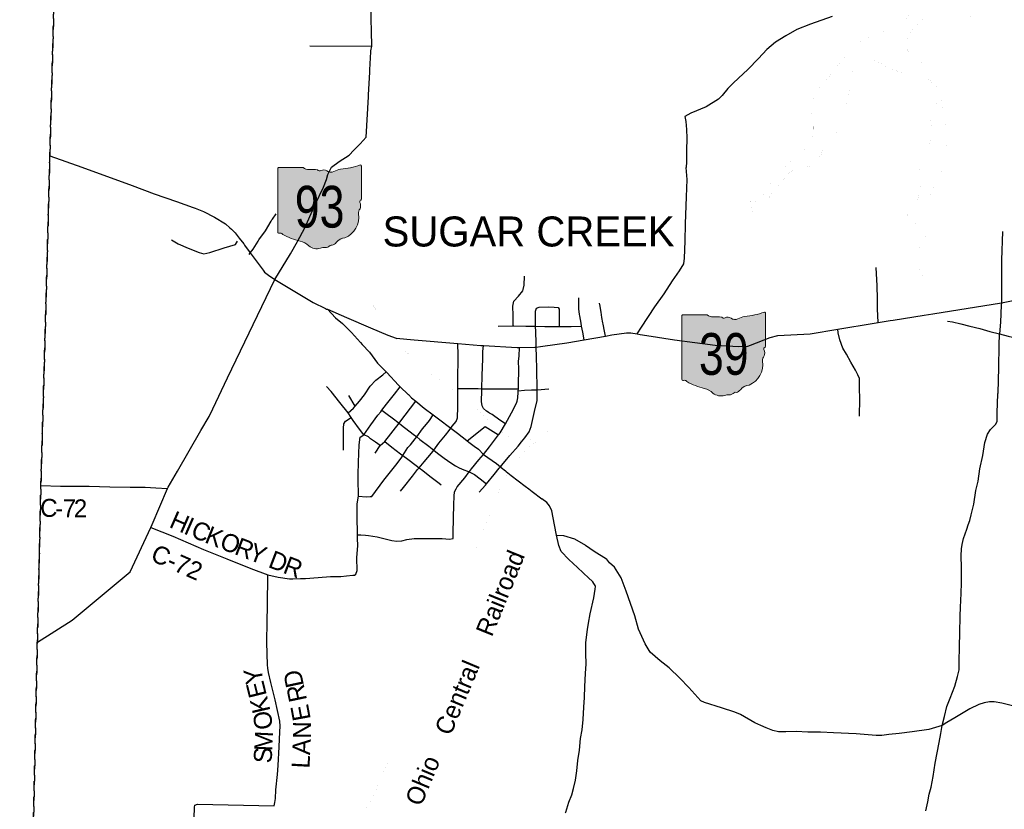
# Model space of a CAD drawing. Header units: feet. Extents: x 2045852 to 2423567, y 671180 to 1091522.
# Tile 42 of 101: x 2199653 to 2216065, y 906919 to 920086. Entities that reach past the tile are written whole.
import ezdxf
from ezdxf.enums import TextEntityAlignment as Align

# ---------------------------------------------------------------- set-up
doc = ezdxf.new("R2010")
doc.units = ezdxf.units.FT
doc.header["$MEASUREMENT"] = 0
for name, pattern in [('OhDOT_USTN3', [0.22, 0.165, -0.055]), ('rr2', [0]), ('stream', [1.4, 0.7, -0.1, 0.1, -0.1, 0.1, -0.1, 0.1, -0.1])]:
    doc.linetypes.add(name, pattern=pattern)
for name, color, linetype in [('GM_X_Adjacent_County', 7, 'OhDOT_USTN3'), ('GM_X_City_Street', 7, 'Continuous'), ('GM_X_Corporation_Text', 7, 'Continuous'), ('GM_X_County', 7, 'OhDOT_USTN3'), ('GM_X_County_Road', 3, 'Continuous'), ('GM_X_County_Road_Text', 3, 'Continuous'), ('GM_X_Major_River', 5, 'stream'), ('GM_X_Rail_Line', 7, 'rr2'), ('GM_X_Rail_Line_Text', 7, 'Continuous'), ('GM_X_State_Location', 7, 'Continuous'), ('GM_X_State_Route', 1, 'Continuous'), ('GM_X_State_Shield', 7, 'Continuous')]:
    doc.layers.add(name, color=color, linetype=linetype)
doc.styles.add('Style-font30', font='font30.shx')

# ---------------------------------------------------------------- blocks, each defined once
blk = doc.blocks.new('M1-H5_2')
at = {"layer": 'GM_X_State_Shield', "linetype": 'Continuous', "lineweight": 13}
h = blk.add_hatch(color=7, dxfattribs=at)
edge = h.paths.add_edge_path()
edge.add_line((712, 90), (712, 642))
edge.add_line((712, 642), (711, 643))
edge.add_arc((696, 645), 15.5, 351.8621, 457.738)
edge.add_line((694, 660), (694, 660))
edge.add_arc((216, 2057), 1476, 275.8445, 288.9065, ccw=False)
edge.add_line((366, 588), (366, 588))
edge.add_arc((404, 294), 297, 97.3462, 120.7689)
edge.add_line((252, 549), (252, 549))
edge.add_arc((205, 651), 113, 233.8562, 294.8282, ccw=False)
edge.add_line((138, 560), (138, 560))
edge.add_arc((84, 484), 93.8, 54.4667, 119.1411)
edge.add_arc((17, 606), 45.1, 219.7921, 297.1024, ccw=False)
edge.add_arc((-110, 23), 562, 80.4867, 94.9883)
edge.add_line((-159, 583), (-159, 583))
edge.add_arc((-162, 739), 156, 231.6195, 271.1119, ccw=False)
edge.add_line((-259, 616), (-259, 616))
edge.add_line((-259, 616), (-667, 616))
edge.add_line((-667, 616), (-667, 616))
edge.add_arc((-665, 600), 16.1, 98.1301, 188.1301)
edge.add_line((-681, 598), (-681, 598))
edge.add_line((-681, 598), (-681, -459))
edge.add_line((-681, -459), (-681, -459))
edge.add_arc((-665, -461), 16.3, 171.9584, 258.3066)
edge.add_line((-668, -477), (-668, -477))
edge.add_arc((-662, -353), 124, 267.339, 280.6039)
edge.add_arc((-637, -520), 44.8, 29.7484, 93.2717, ccw=False)
edge.add_line((-598, -497), (-598, -497))
edge.add_arc((-71, 430), 1066, 240.4129, 257.1985)
edge.add_line((-308, -610), (-308, -610))
edge.add_arc((-389, -933), 334, 47.1842, 75.836, ccw=False)
edge.add_line((-163, -689), (-163, -689))
edge.add_arc((-28, -525), 212, 230.7004, 286.2918)
edge.add_line((31, -728), (31, -728))
edge.add_arc((94, -890), 174, 85.6951, 111.2099, ccw=False)
edge.add_line((107, -717), (107, -717))
edge.add_arc((109, -604), 113, 268.777, 315.5493)
edge.add_arc((211, -706), 31.8, 65.7517, 132.6484, ccw=False)
edge.add_arc((198, -561), 119, 282.8732, 323.2771)
edge.add_line((293, -632), (293, -632))
edge.add_arc((454, -755), 202, 94.4031, 142.5767, ccw=False)
edge.add_line((439, -554), (439, -554))
edge.add_arc((298, -212), 369, 292.3089, 368.9858)
edge.add_line((663, -154), (663, -154))
edge.add_arc((767, -142), 105, 136.8065, 186.9296, ccw=False)
edge.add_line((691, -70), (691, -70))
edge.add_arc((555, -21), 144, 340.033, 383.6496)
edge.add_arc((708, 49), 24, 107.944, 210.337, ccw=False)
edge.add_line((701, 72), (701, 72))
edge.add_arc((695, 88), 16.6, 289.6038, 367.7341)
edge.add_line((711, 90), (711, 90))
edge.add_line((711, 90), (712, 90))
at = {"layer": 'GM_X_State_Shield', "color": 7, "linetype": 'Continuous', "lineweight": 13, "flags": 128}
blk.add_lwpolyline([(712, 90), (712, 642), (711, 643, 0.497906), (694, 660), (694, 660, -0.057055), (366, 588), (366, 588, 0.102558), (252, 549), (252, 549, -0.2725), (138, 560), (138, 560, 0.289933), (38, 566, -0.350735), (-17, 577, 0.06336), (-159, 583), (-159, 583, -0.174044), (-259, 616), (-259, 616), (-667, 616), (-667, 616, 0.414214), (-681, 598), (-681, 598), (-681, -459), (-681, -459, 0.395667), (-668, -477), (-668, -477, 0.057944), (-639, -475, -0.284496), (-598, -497), (-598, -497, 0.073372), (-308, -610), (-308, -610, -0.125673), (-163, -689), (-163, -689, 0.247435), (31, -728), (31, -728, -0.111792), (107, -717), (107, -717, 0.206964), (190, -683, -0.300474), (224, -677, 0.178145), (293, -632), (293, -632, -0.213349), (439, -554), (439, -554, 0.347635), (663, -154), (663, -154, -0.222258), (691, -70), (691, -70, 0.192645), (687, 37, -0.479082), (701, 72), (701, 72, 0.354759), (711, 90), (711, 90)], format="xyb", close=True, dxfattribs=at)
at = {"layer": 'GM_X_State_Shield', "color": 7, "linetype": 'Continuous', "lineweight": 13, "style": 'Style-font30', "width": 0.8}
blk.add_attdef('M1-H5_2_14532', text='', height=696, dxfattribs=at).set_placement((17, -384), align=Align.CENTER)

msp = doc.modelspace()

# ---------------------------------------------------------------- linework, layer by layer
at = {"layer": 'GM_X_Adjacent_County', "flags": 128}
msp.add_lwpolyline([(2141290, 972067), (2141722, 972086), (2145722, 972191), (2151050, 972338), (2154379, 972429), (2154662, 972434), (2157787, 972498), (2161683, 972547), (2167077, 972563), (2169718, 972555), (2172414, 972560), (2173364, 972563), (2175875, 972588), (2177694, 972633), (2179259, 972671), (2182233, 972716), (2189238, 972772), (2193820, 972810), (2200105, 972809), (2204646, 972822), (2204662, 968294), (2204689, 960708), (2203294, 960508), (2202793, 960436), (2199385, 959902), (2199395, 958038), (2200215, 958030), (2200924, 958023), (2200883, 957242), (2200835, 955808), (2200755, 952721), (2200730, 951733), (2200683, 949897), (2200580, 945814), (2200560, 945010), (2200529, 942562), (2200493, 940261), (2200436, 937271), (2200406, 936209), (2200339, 933858), (2200543, 933850), (2200489, 931164), (2200484, 930897), (2200392, 926843), (2200338, 924556), (2200155, 917813), (2200143, 917325), (2200087, 915212), (2200006, 912318), (2199947, 909708), (2199891, 907113), (2199869, 906089), (2199836, 904425), (2199775, 901222), (2199711, 897821), (2199593, 891663), (2199586, 891258), (2199208, 891260), (2197423, 891265), (2193461, 891346), (2191120, 891411), (2190605, 891425), (2188613, 891479), (2187712, 891472), (2185669, 891509), (2184751, 891528), (2183912, 891545), (2183379, 891551), (2183278, 891547), (2183220, 891533), (2177271, 891621), (2174046, 891726), (2172764, 891773), (2171656, 891792), (2171600, 891797), (2171547, 891818), (2171488, 891826), (2171396, 891828), (2171339, 891822), (2171271, 891804), (2171037, 891804), (2170603, 891811), (2170474, 891814), (2170313, 891811), (2169107, 891848), (2169050, 891851), (2168330, 891857), (2168094, 891848), (2167853, 891857), (2167811, 891862), (2167714, 891873), (2167589, 891878), (2166949, 891886), (2166648, 891888), (2166283, 891892), (2166060, 891887), (2165990, 891878), (2162059, 891986), (2161724, 891991), (2156717, 892056), (2151827, 892125), (2148650, 892118), (2146220, 892159), (2146041, 892159), (2142471, 892167), (2141822, 892165), (2140561, 892214), (2140164, 892180), (2137188, 892236), (2137174, 892455), (2135844, 892519), (2134909, 892546), (2134097, 892564), (2133929, 892555), (2126586, 892783), (2125528, 892829), (2122115, 892936), (2120796, 892962), (2118674, 893029), (2116405, 893101), (2110811, 893303), (2110795, 893147), (2110512, 893162), (2110474, 893160), (2110384, 893155), (2107670, 893283), (2100554, 893561), (2099655, 893586), (2098686, 893625), (2095735, 893740), (2095455, 893743), (2095267, 893745), (2093268, 893808), (2092542, 893858), (2092292, 893851), (2089854, 893908), (2083702, 894131), (2083692, 893691), (2082695, 893757), (2082673, 893758), (2082580, 893764), (2082558, 893765), (2078247, 893884), (2073366, 894159), (2072903, 894150), (2071527, 894132), (2067045, 894347), (2065690, 894451), (2061668, 894542), (2060196, 894675), (2056355, 894845), (2056492, 899507), (2056501, 899793), (2056508, 900013), (2056513, 900187), (2056672, 905166), (2056822, 909880), (2056846, 910775), (2056947, 912673), (2057032, 915337), (2057099, 917440), (2057194, 920316), (2057237, 921621), (2057353, 924798), (2057388, 925732), (2057486, 928485), (2057555, 930907), (2057726, 937388), (2055097, 936994), (2052246, 936535), (2051568, 936428), (2048711, 935978), (2048556, 935944), (2046246, 935556), (2046240, 936623), (2046230, 937601), (2046190, 941524), (2046172, 943252), (2046161, 944312), (2046150, 945286), (2046150, 945342), (2046126, 947408), (2046060, 953197), (2046048, 954242), (2046012, 957167), (2045986, 960006), (2045955, 961173), (2045947, 961879), (2045929, 963577), (2045887, 967162), (2045852, 971713), (2048367, 971741), (2049264, 971751), (2053649, 971781), (2056314, 971810), (2059699, 971852), (2061567, 971891), (2064496, 971953), (2066175, 972007), (2066744, 972025), (2068961, 972095), (2071957, 972211), (2072186, 972205), (2072548, 972195), (2074867, 972135), (2076899, 972093), (2077526, 972072), (2080743, 972068), (2082040, 972070), (2083320, 972078), (2085836, 972133), (2087953, 972142), (2092530, 972203), (2095843, 972202), (2097718, 972193), (2100221, 972181), (2101119, 972173), (2101924, 972165), (2105883, 972151), (2108565, 972150), (2109260, 972143), (2113052, 972101), (2115190, 972104), (2119200, 972136), (2121896, 972057), (2122376, 972042), (2128345, 971944), (2133617, 971935), (2136227, 971953), (2136847, 971959)], close=True, dxfattribs=at)
at = {"layer": 'GM_X_City_Street', "flags": 128}
for points in [[(2204489, 919647), (2205521, 919646)], [(2209943, 914846), (2210018, 914957), (2210242, 915295), (2210396, 915512), (2210535, 915732), (2210653, 915900), (2210724, 916015), (2210735, 916110), (2210747, 916390), (2210753, 916683), (2210765, 917134), (2210777, 917423), (2210760, 917623)], [(2203865, 916759), (2203928, 916846)], [(2203630, 916395), (2203641, 916413), (2203748, 916567), (2203842, 916727), (2203864, 916758), (2203865, 916759)], [(2216033, 916556), (2216033, 916555), (2216017, 916073), (2216016, 915362), (2216014, 915326)], [(2202181, 916413), (2202293, 916346), (2202462, 916275), (2202642, 916203), (2202722, 916184), (2202820, 916201), (2203062, 916279), (2203251, 916338), (2203282, 916390)], [(2203477, 916173), (2203497, 916198), (2203545, 916260), (2203630, 916395), (2203630, 916395)], [(2208046, 915588), (2208046, 915589), (2208059, 915659), (2208069, 915810)], [(2213962, 915036), (2213951, 915264), (2213949, 915432), (2213943, 915645), (2213927, 915954)], [(2207880, 914979), (2207878, 915151), (2207872, 915308), (2207887, 915390), (2207966, 915473), (2208041, 915563), (2208046, 915588)], [(2208974, 915298), (2208972, 915371), (2208973, 915449)], [(2209328, 915310), (2209319, 915361)], [(2209345, 915210), (2209341, 915235), (2209328, 915310)], [(2216014, 915326), (2216000, 915041), (2215985, 914846)], [(2204781, 915256), (2204918, 915114), (2205032, 915020), (2205182, 914869), (2205335, 914701), (2205363, 914671), (2205363, 914671)], [(2208253, 914974), (2208252, 915107), (2208252, 915224), (2208266, 915276), (2208309, 915292), (2208464, 915297), (2208564, 915290), (2208628, 915289), (2208647, 915259), (2208644, 915133), (2208646, 915041), (2208645, 915018)], [(2208990, 915147), (2208990, 915149), (2208986, 915169), (2208975, 915263), (2208974, 915297), (2208974, 915298)], [(2209063, 914749), (2209037, 914873), (2209019, 914975), (2209010, 915027), (2208990, 915147)], [(2209378, 915010), (2209378, 915011), (2209374, 915031), (2209358, 915119), (2209345, 915209), (2209345, 915210)], [(2207631, 914978), (2207880, 914979), (2207890, 914979), (2208089, 914978), (2208253, 914974), (2208404, 914970), (2208645, 914969), (2208688, 914968), (2208847, 914969), (2209019, 914975)], [(2208645, 915018), (2208645, 914969)], [(2209418, 914811), (2209402, 914891), (2209378, 915010)], [(2215118, 915058), (2215200, 915048), (2215341, 915012), (2215491, 914976), (2215656, 914936), (2215825, 914884), (2215985, 914846)], [(2208263, 914608), (2208262, 914626), (2208259, 914700), (2208254, 914880), (2208253, 914974)], [(2213649, 913476), (2213657, 913761), (2213651, 913942), (2213649, 914100), (2213623, 914161), (2213586, 914244), (2213509, 914374), (2213434, 914511), (2213376, 914609), (2213325, 914746), (2213297, 914863), (2213289, 914928)], [(2205363, 914671), (2205484, 914539), (2205616, 914358), (2205761, 914214), (2205770, 914204)], [(2205998, 912223), (2206052, 912284), (2206202, 912473), (2206286, 912586), (2206311, 912615), (2206395, 912712), (2206515, 912856), (2206555, 912908), (2206641, 913022), (2206750, 913156), (2206811, 913237), (2206839, 913275), (2206864, 913310), (2206929, 913385), (2206950, 913445), (2206958, 913630), (2206957, 913937), (2206956, 914048), (2206962, 914493), (2206958, 914687)], [(2207355, 913902), (2207355, 913922), (2207356, 913933), (2207364, 914155), (2207371, 914432), (2207371, 914552), (2207383, 914652)], [(2207944, 913724), (2207957, 913778), (2207964, 913875), (2207964, 913897), (2207965, 913933), (2207966, 913995), (2207971, 914256), (2207965, 914390), (2207976, 914476), (2207982, 914617)], [(2208018, 913047), (2208018, 913047), (2208074, 913116), (2208147, 913213), (2208180, 913300), (2208236, 913551), (2208278, 913734), (2208277, 913915), (2208277, 913935), (2208273, 914245), (2208268, 914480), (2208263, 914608), (2208263, 914608)], [(2205127, 913528), (2205216, 913606), (2205247, 913642), (2205317, 913727), (2205398, 913829), (2205494, 913974), (2205591, 914074), (2205704, 914163), (2205761, 914214)], [(2205770, 914204), (2205771, 914203), (2205966, 913991), (2205997, 913962), (2206130, 913836), (2206131, 913835)], [(2205394, 913163), (2205393, 913163), (2205389, 913166), (2205317, 913256), (2205209, 913405), (2205179, 913451), (2205127, 913528), (2204989, 913703), (2204844, 913885), (2204766, 913970)], [(2205831, 913756), (2205899, 913844), (2205997, 913962)], [(2206131, 913835), (2206186, 913783), (2206258, 913723), (2206397, 913608), (2206546, 913495), (2206632, 913431), (2206839, 913275), (2206948, 913193), (2207105, 913069)], [(2206957, 913937), (2207121, 913935), (2207125, 913935)], [(2207125, 913935), (2207126, 913935), (2207293, 913934)], [(2207293, 913934), (2207294, 913934), (2207356, 913933), (2207405, 913933), (2207706, 913933), (2207740, 913933), (2207741, 913933)], [(2207482, 913527), (2207481, 913528), (2207433, 913559), (2207382, 913604), (2207363, 913648), (2207350, 913718), (2207355, 913901), (2207355, 913902)], [(2207741, 913933), (2207893, 913930), (2207965, 913933)], [(2207964, 913897), (2208066, 913910), (2208186, 913914), (2208270, 913915), (2208270, 913915)], [(2208270, 913915), (2208277, 913915), (2208280, 913915), (2208474, 913930)], [(2205247, 913642), (2205138, 913818)], [(2205670, 913548), (2205692, 913576), (2205767, 913672), (2205831, 913756), (2205831, 913756)], [(2205989, 913374), (2206258, 913723)], [(2207641, 913171), (2207660, 913195), (2207748, 913347), (2207852, 913528), (2207936, 913692), (2207943, 913722), (2207944, 913724)], [(2205389, 913166), (2205505, 913332), (2205625, 913490), (2205670, 913548), (2205670, 913548)], [(2205692, 913576), (2205779, 913510)], [(2205779, 913510), (2205780, 913509), (2205864, 913445), (2205976, 913357), (2206016, 913325), (2206211, 913173), (2206270, 913128), (2206322, 913088), (2206474, 912972), (2206555, 912908), (2206616, 912860), (2206727, 912775), (2206839, 912697), (2206916, 912648), (2206980, 912614), (2207057, 912581), (2207115, 912557)], [(2207748, 913347), (2207655, 913409), (2207526, 913500), (2207482, 913527)], [(2205051, 913209), (2205052, 913275), (2205056, 913345), (2205085, 913389), (2205179, 913451)], [(2205579, 912858), (2205662, 912983), (2205740, 913051), (2205976, 913357), (2205989, 913374)], [(2206165, 912999), (2206166, 912999), (2206246, 913095), (2206270, 913128), (2206368, 913261), (2206431, 913341), (2206431, 913341)], [(2206431, 913341), (2206482, 913405), (2206546, 913495)], [(2205051, 912908), (2205049, 913086), (2205051, 913208), (2205051, 913209)], [(2207111, 913064), (2207414, 913301)], [(2207414, 913301), (2207635, 913163)], [(2205301, 912681), (2205302, 912710), (2205314, 912997), (2205328, 913124), (2205389, 913166)], [(2205662, 912983), (2205581, 913040), (2205500, 913097), (2205465, 913128), (2205394, 913163)], [(2205740, 913051), (2205857, 912960), (2206002, 912849), (2206025, 912831)], [(2207105, 913069), (2207106, 913068), (2207111, 913064), (2207142, 913039), (2207229, 912976)], [(2207382, 912838), (2207483, 912964), (2207635, 913163), (2207641, 913170), (2207641, 913171)], [(2207646, 912607), (2207666, 912632), (2207689, 912660), (2207825, 912818), (2207959, 912974), (2208018, 913047)], [(2205945, 912685), (2206025, 912792), (2206042, 912818), (2206125, 912951), (2206165, 912999)], [(2207229, 912976), (2207231, 912975), (2207298, 912927), (2207382, 912838)], [(2205296, 912526), (2205301, 912680), (2205301, 912681)], [(2205492, 912136), (2205493, 912136), (2205523, 912137), (2205724, 912409), (2205903, 912630), (2205944, 912684), (2205945, 912685)], [(2206025, 912831), (2206027, 912830), (2206042, 912818), (2206120, 912757), (2206262, 912653), (2206311, 912615), (2206312, 912614), (2206313, 912613)], [(2207152, 912554), (2207152, 912554), (2207184, 912597), (2207307, 912749), (2207382, 912838)], [(2207382, 912838), (2207599, 912687), (2207666, 912632), (2207671, 912628)], [(2205283, 911495), (2205278, 911811), (2205277, 912011), (2205300, 912138), (2205293, 912432), (2205296, 912525), (2205296, 912526)], [(2206313, 912613), (2206371, 912568), (2206491, 912473), (2206647, 912357), (2206679, 912330)], [(2206927, 912265), (2206927, 912265), (2206944, 912299), (2207072, 912447), (2207145, 912545), (2207152, 912554)], [(2207115, 912557), (2207115, 912557), (2207142, 912546), (2207145, 912545), (2207232, 912500), (2207326, 912427), (2207432, 912344)], [(2207415, 912323), (2207415, 912323), (2207432, 912344), (2207559, 912502), (2207646, 912607), (2207646, 912607)], [(2207671, 912628), (2207680, 912620), (2207749, 912563)], [(2207749, 912563), (2207761, 912553), (2207846, 912483), (2208079, 912310), (2208137, 912264), (2208194, 912221)], [(2206878, 911435), (2206878, 911519), (2206885, 911779), (2206888, 911994), (2206894, 912140), (2206901, 912212), (2206927, 912265)], [(2207310, 912206), (2207415, 912323)], [(2208194, 912221), (2208357, 912097)], [(2205300, 912138), (2205429, 912132), (2205492, 912136)], [(2209223, 910683), (2209205, 910713), (2209196, 910722), (2209137, 910772), (2208948, 910952), (2208808, 911082), (2208676, 911220), (2208637, 911320), (2208602, 911489), (2208570, 911664), (2208525, 911895), (2208486, 911981), (2208439, 912034), (2208357, 912097)], [(2203791, 910831), (2203960, 910789), (2204149, 910765), (2204203, 910765), (2204336, 910768), (2204419, 910768), (2204630, 910783), (2204831, 910801), (2205006, 910802), (2205103, 910813), (2205205, 910822), (2205231, 910822), (2205257, 910840), (2205279, 910901), (2205275, 911113), (2205288, 911316), (2205285, 911434), (2205284, 911466), (2205283, 911495), (2205339, 911494), (2205418, 911491), (2205468, 911484), (2205614, 911464), (2205857, 911402), (2205937, 911388), (2206025, 911395), (2206107, 911419), (2206230, 911434)], [(2206230, 911434), (2206405, 911436), (2206693, 911434), (2206818, 911424), (2206878, 911435)], [(2208602, 911489), (2208718, 911484), (2208903, 911430), (2209084, 911322), (2209230, 911226), (2209434, 911098)]]:
    msp.add_lwpolyline(points, dxfattribs=at)
at = {"layer": 'GM_X_County', "flags": 128}
msp.add_lwpolyline([(2243670, 966925), (2245496, 967220), (2251259, 968089), (2252800, 968322), (2253355, 968407), (2253837, 968476), (2254521, 968572), (2255025, 968928), (2255796, 970471), (2256626, 972503), (2256998, 973008), (2257525, 973068), (2258050, 972955), (2258559, 972903), (2259079, 972653), (2259584, 972510), (2260105, 972490), (2261703, 971959), (2262214, 971872), (2262721, 971844), (2262781, 971821), (2263021, 971730), (2263225, 971652), (2263732, 971249), (2264085, 970742), (2264011, 970226), (2263502, 969934), (2262984, 969822), (2262477, 969650), (2261456, 968823), (2260946, 968539), (2260640, 968285), (2264331, 968240), (2265711, 968240), (2270238, 968238), (2272659, 968235), (2280722, 968218), (2285626, 968187), (2286951, 968168), (2287501, 968160), (2288216, 968150), (2292919, 968108), (2296526, 968104), (2296479, 965356), (2296448, 963511), (2296423, 960870), (2296408, 958466), (2296367, 956057), (2296281, 950996), (2296177, 947051), (2296064, 942890), (2296028, 941568), (2295972, 939486), (2295916, 936962), (2299326, 936856), (2302575, 936812), (2308259, 936694), (2311710, 936593), (2311634, 933543), (2311541, 929080), (2311333, 919259), (2311306, 917826), (2311256, 915178), (2311236, 914088), (2311214, 912955), (2311204, 912098), (2311183, 910510), (2311162, 908662), (2311142, 906658), (2311136, 904416), (2311128, 901731), (2311015, 895934), (2310932, 888659), (2310895, 887022), (2310806, 880375), (2310724, 876069), (2310623, 872515), (2310623, 872508), (2310607, 871396), (2310502, 865439), (2310498, 865288), (2310398, 861026), (2310306, 856424), (2310248, 853220), (2310223, 851932), (2310214, 851520), (2310138, 848241), (2310114, 846712), (2310080, 844541), (2310027, 841184), (2307349, 841233), (2303948, 841296), (2299409, 841304), (2298984, 841309), (2298203, 841318), (2296152, 841341), (2293505, 841370), (2293396, 836726), (2293369, 835544), (2293369, 835523), (2293308, 832193), (2293233, 828059), (2293212, 825327), (2293118, 821627), (2293188, 821552), (2293117, 818552), (2293112, 818342), (2293053, 815903), (2293041, 815366), (2293031, 814619), (2293029, 814434), (2293026, 814182), (2293020, 810701), (2293017, 808570), (2288312, 808685), (2287694, 808712), (2286396, 808723), (2285052, 808754), (2284511, 808769), (2281941, 808765), (2278607, 808857), (2275865, 808932), (2274807, 808927), (2272383, 808997), (2271583, 809017), (2268756, 809074), (2267589, 809085), (2266460, 809129), (2265363, 809148), (2262276, 809213), (2258356, 809339), (2255913, 809419), (2251689, 809473), (2251380, 809474), (2247789, 809509), (2244622, 809597), (2241725, 809678), (2240904, 809686), (2239933, 809721), (2237881, 809768), (2235157, 809813), (2235108, 809832), (2235024, 809841), (2234824, 809845), (2234064, 809837), (2233946, 809839), (2233091, 809852), (2227551, 809935), (2226694, 809947), (2224069, 810043), (2222591, 810077), (2216385, 810247), (2216269, 810252), (2215989, 810263), (2213519, 810293), (2213627, 817102), (2213655, 818136), (2213726, 820713), (2213805, 823202), (2213815, 823503), (2213879, 825865), (2213899, 826592), (2213910, 827017), (2213920, 827376), (2213958, 828780), (2214067, 832866), (2214085, 833647), (2214161, 837071), (2214172, 837601), (2214173, 837651), (2214280, 842456), (2214325, 844752), (2214394, 848299), (2214406, 850297), (2214439, 851037), (2214443, 851558), (2214446, 852454), (2214462, 853287), (2214476, 853629), (2214493, 853816), (2214491, 853997), (2214499, 854314), (2214510, 854746), (2214525, 855349), (2214553, 855578), (2214547, 856204), (2214657, 859704), (2214652, 860056), (2214703, 861291), (2214685, 861780), (2214689, 861870), (2214692, 861891), (2214706, 862018), (2214722, 862314), (2214713, 862358), (2214760, 863784), (2213059, 863767), (2212338, 863778), (2207729, 863916), (2205877, 863971), (2201653, 864097), (2200260, 864139), (2197000, 864235), (2196205, 864256), (2196155, 864257), (2196092, 864258), (2195885, 864274), (2195196, 864286), (2194935, 864288), (2191445, 864378), (2189480, 864425), (2188982, 864436), (2188457, 864449), (2187922, 864462), (2187925, 864628), (2187948, 865755), (2187948, 866033), (2188007, 867963), (2188110, 871364), (2188124, 871834), (2188182, 873967), (2188318, 879030), (2188403, 882186), (2188476, 886476), (2188490, 887264), (2188495, 887582), (2188532, 889441), (2188560, 890861), (2188613, 891479), (2190605, 891425), (2191120, 891411), (2193461, 891346), (2197423, 891265), (2199208, 891260), (2199586, 891258), (2199593, 891663), (2199711, 897821), (2199775, 901222), (2199836, 904425), (2199869, 906089), (2199891, 907113), (2199947, 909708), (2200006, 912318), (2200087, 915212), (2200143, 917325), (2200155, 917813), (2200338, 924556), (2200392, 926843), (2200484, 930897), (2200489, 931164), (2200543, 933850), (2200339, 933858), (2200406, 936209), (2200436, 937271), (2200493, 940261), (2200529, 942562), (2200560, 945010), (2200580, 945814), (2200683, 949897), (2200730, 951733), (2200755, 952721), (2200835, 955808), (2200883, 957242), (2200924, 958023), (2200215, 958030), (2199395, 958038), (2199385, 959902), (2202793, 960436), (2203294, 960508), (2204689, 960708), (2205329, 960811), (2211388, 961785), (2213677, 962155), (2216348, 962587), (2220392, 963239), (2223431, 963729), (2224410, 963887), (2224423, 963889), (2230233, 964788), (2231146, 964928), (2231408, 964969), (2232372, 965117), (2232817, 965186), (2235507, 965607), (2235785, 965650), (2240387, 966394)], close=True, dxfattribs=at)
at = {"layer": 'GM_X_County_Road', "flags": 128}
for points in [[(2213195, 920141), (2212834, 920011), (2212605, 919922), (2212422, 919815), (2212252, 919713), (2212108, 919589), (2211967, 919436), (2211789, 919256), (2211634, 919112), (2211545, 919027), (2211456, 918938), (2211361, 918823), (2211301, 918760), (2211098, 918634), (2210839, 918525), (2210741, 918471), (2210755, 918386), (2210769, 918254), (2210772, 918111), (2210768, 917903), (2210767, 917717), (2210760, 917623)], [(2215959, 913853), (2215960, 913858), (2215973, 914288), (2215981, 914653), (2215985, 914846)], [(2215985, 914846), (2216132, 914810), (2216345, 914760), (2216553, 914704), (2216740, 914670), (2216905, 914612), (2217112, 914564), (2217314, 914510), (2217365, 914495), (2217367, 914494)], [(2214756, 906895), (2214788, 907042), (2214814, 907169), (2214844, 907288), (2214878, 907469), (2214913, 907686), (2214947, 907861), (2214981, 908034), (2215009, 908185), (2215031, 908314), (2215067, 908469), (2215105, 908634), (2215161, 908775), (2215241, 908971), (2215285, 909136), (2215313, 909247), (2215315, 909392), (2215320, 909624), (2215323, 909873), (2215331, 910126), (2215333, 910301), (2215340, 910389), (2215354, 910681), (2215349, 910879), (2215352, 911008), (2215344, 911088), (2215348, 911148), (2215352, 911261), (2215361, 911337), (2215384, 911432), (2215413, 911512), (2215438, 911591), (2215461, 911660), (2215490, 911734), (2215510, 911831), (2215555, 912009), (2215591, 912234), (2215627, 912388), (2215659, 912599), (2215705, 912819), (2215741, 913034), (2215785, 913177), (2215837, 913253), (2215887, 913303), (2215926, 913339), (2215946, 913393), (2215948, 913530), (2215959, 913847), (2215959, 913853)], [(2200006, 912318), (2200332, 912310), (2200812, 912306), (2201153, 912299), (2201496, 912288), (2201747, 912288), (2201921, 912279), (2202117, 912271)], [(2201840, 911620), (2202206, 911473), (2202717, 911249), (2203106, 911093), (2203507, 910934), (2203791, 910831)], [(2215031, 908314), (2214809, 908249), (2214531, 908213), (2214315, 908183), (2214139, 908167), (2214022, 908149), (2213928, 908148), (2213595, 908176), (2213218, 908192), (2213003, 908203), (2212792, 908205), (2212597, 908216), (2212423, 908211), (2212303, 908212), (2212204, 908232), (2212093, 908277), (2212006, 908316), (2211906, 908361), (2211669, 908499), (2211576, 908541), (2211349, 908612), (2211068, 908702), (2211005, 908728), (2210809, 908949), (2210658, 909106), (2210478, 909278), (2210329, 909395), (2210163, 909542), (2210076, 909676), (2209968, 909924), (2209904, 910146), (2209763, 910556), (2209681, 910778), (2209566, 910954), (2209483, 911031), (2209434, 911098)], [(2203784, 910313), (2203791, 910831)], [(2209133, 910022), (2209160, 910181), (2209225, 910444), (2209247, 910589), (2209253, 910632), (2209243, 910649), (2209223, 910683)], [(2203896, 906975), (2203905, 907030), (2203916, 907098), (2203923, 907244), (2203951, 907501), (2203960, 907647), (2203978, 907960), (2203990, 908211), (2203993, 908307), (2203989, 908390), (2203914, 908744), (2203840, 909036), (2203802, 909203), (2203788, 909271), (2203785, 909327), (2203775, 909700), (2203776, 910059), (2203784, 910307), (2203784, 910313)], [(2208750, 906863), (2208754, 906873), (2208773, 906929), (2208808, 907037), (2208857, 907158), (2208883, 907264), (2208916, 907407), (2208941, 907563), (2208957, 907734), (2208982, 907903), (2208999, 908101), (2209026, 908246), (2209045, 908416), (2209055, 908621), (2209066, 908783), (2209075, 908966), (2209083, 909184), (2209094, 909343), (2209089, 909515), (2209088, 909699), (2209115, 909915), (2209133, 910022)], [(2216244, 908634), (2216025, 908689), (2215894, 908713), (2215818, 908710), (2215732, 908695), (2215638, 908667), (2215493, 908597), (2215351, 908513), (2215238, 908443), (2215109, 908367), (2215031, 908314)], [(2199836, 904425), (2199852, 904442), (2199896, 904459), (2199950, 904463), (2201079, 904448), (2202486, 905610), (2202516, 905653), (2202527, 905703), (2202568, 906957), (2202572, 906991), (2202614, 907003), (2203896, 906975)]]:
    msp.add_lwpolyline(points, dxfattribs=at)
at = {"layer": 'GM_X_Major_River', "ltscale": 0.333, "const_width": 0.18, "flags": 128}
for points in [[(2214836, 920920), (2214832, 920894), (2214828, 920878), (2214824, 920868), (2214819, 920848), (2214817, 920838), (2214813, 920828), (2214800, 920765), (2214784, 920727), (2214776, 920715), (2214771, 920675), (2214751, 920634), (2214737, 920612), (2214732, 920596), (2214726, 920584), (2214718, 920566), (2214708, 920550), (2214698, 920535), (2214687, 920513), (2214671, 920495), (2214661, 920479), (2214651, 920463), (2214641, 920448), (2214631, 920434), (2214624, 920422), (2214614, 920408), (2214604, 920394), (2214594, 920378), (2214584, 920362), (2214576, 920341), (2214563, 920319), (2214551, 920299), (2214543, 920289), (2214537, 920279), (2214529, 920267), (2214515, 920250), (2214506, 920236), (2214498, 920224), (2214488, 920212), (2214465, 920153), (2214445, 920123), (2214433, 920093), (2214412, 920059), (2214394, 920036), (2214378, 920020), (2214358, 920002), (2214336, 919989), (2214326, 919985), (2214312, 919973), (2214300, 919969), (2214286, 919961), (2214277, 919957), (2214265, 919950), (2214253, 919946), (2214241, 919942), (2214225, 919938), (2214211, 919934), (2214193, 919928), (2214179, 919925), (2214161, 919919), (2214151, 919917), (2214141, 919913), (2214131, 919911), (2214113, 919904), (2214095, 919898), (2214079, 919894), (2214061, 919890), (2214049, 919886), (2214039, 919884), (2214027, 919881), (2213979, 919869), (2213965, 919865), (2213949, 919858), (2213937, 919856), (2213923, 919850), (2213913, 919844), (2213895, 919838), (2213883, 919833), (2213871, 919827), (2213859, 919823), (2213849, 919819), (2213833, 919811), (2213817, 919805), (2213799, 919796), (2213789, 919790), (2213777, 919784), (2213767, 919778), (2213757, 919774), (2213747, 919766), (2213733, 919757), (2213715, 919745), (2213698, 919733), (2213680, 919721), (2213662, 919708), (2213640, 919692), (2213624, 919678), (2213604, 919662), (2213586, 919649), (2213568, 919635), (2213556, 919627), (2213543, 919605)], [(2214463, 919798), (2214471, 919813), (2214479, 919827), (2214489, 919841), (2214499, 919853), (2214505, 919863), (2214518, 919885), (2214530, 919908), (2214540, 919926), (2214554, 919946), (2214565, 919962), (2214577, 919972), (2214589, 919984), (2214601, 919997), (2214615, 920007), (2214629, 920019), (2214643, 920031), (2214657, 920045), (2214670, 920066), (2214690, 920082), (2214702, 920096), (2214712, 920108), (2214726, 920119), (2214736, 920127), (2214746, 920137), (2214760, 920145), (2214772, 920155), (2214783, 920161), (2214803, 920180), (2214823, 920192), (2214837, 920200), (2214851, 920206), (2214861, 920212), (2214871, 920219), (2214881, 920229), (2214893, 920237), (2214903, 920249), (2214917, 920261), (2214927, 920271), (2214936, 920282), (2214948, 920292), (2214962, 920298), (2214980, 920310), (2214996, 920318), (2215008, 920325), (2215046, 920343), (2215056, 920345), (2215074, 920349), (2215086, 920352), (2215098, 920354), (2215132, 920354), (2215146, 920350), (2215158, 920348), (2215178, 920341), (2215195, 920337), (2215211, 920333), (2215223, 920329), (2215233, 920325), (2215249, 920317), (2215263, 920310), (2215277, 920302), (2215287, 920296), (2215302, 920290), (2215318, 920280), (2215332, 920270), (2215350, 920261), (2215362, 920251), (2215374, 920245), (2215389, 920235), (2215405, 920221), (2215421, 920203), (2215435, 920191), (2215449, 920180), (2215464, 920170), (2215476, 920158), (2215488, 920152), (2215502, 920144), (2215512, 920142), (2215526, 920144), (2215538, 920158), (2215546, 920173), (2215556, 920181), (2215569, 920217), (2215585, 920245), (2215595, 920262), (2215597, 920286), (2215592, 920302), (2215582, 920309), (2215572, 920315), (2215556, 920325), (2215544, 920329), (2215530, 920335), (2215518, 920339), (2215507, 920345), (2215491, 920351), (2215473, 920356), (2215461, 920364), (2215443, 920370), (2215407, 920384), (2215388, 920393), (2215378, 920399)], [(2215082, 918358), (2215082, 918378), (2215080, 918400), (2215079, 918416), (2215077, 918436), (2215075, 918458), (2215073, 918480), (2215068, 918496), (2215064, 918512), (2215060, 918526), (2215058, 918538), (2215054, 918548), (2215054, 918558), (2215049, 918576), (2215047, 918588), (2215045, 918602), (2215043, 918616), (2215039, 918632), (2215036, 918642), (2215034, 918656), (2215030, 918672), (2215030, 918688), (2215025, 918708), (2215023, 918724), (2215019, 918734), (2215015, 918752), (2215013, 918772), (2215008, 918786), (2215006, 918798), (2215002, 918808), (2215000, 918828), (2215000, 918840), (2214997, 918852), (2214997, 918862), (2214993, 918888), (2214989, 918900), (2214983, 918914), (2214972, 918926), (2214960, 918944), (2214950, 918956), (2214940, 918962), (2214924, 918976), (2214913, 918989), (2214901, 919001), (2214889, 919009), (2214881, 919019), (2214867, 919031), (2214850, 919045), (2214838, 919055), (2214824, 919081), (2214804, 919096), (2214791, 919106), (2214777, 919122), (2214769, 919132), (2214763, 919144), (2214755, 919156), (2214746, 919166), (2214740, 919176), (2214728, 919196), (2214720, 919214), (2214716, 919232), (2214713, 919248), (2214707, 919272), (2214705, 919294), (2214700, 919314), (2214698, 919328), (2214696, 919340), (2214692, 919354), (2214686, 919364), (2214677, 919380), (2214663, 919394), (2214649, 919406), (2214635, 919413), (2214625, 919419), (2214609, 919433), (2214598, 919441), (2214586, 919451), (2214570, 919459), (2214558, 919465), (2214548, 919472), (2214536, 919478), (2214526, 919486), (2214511, 919498), (2214499, 919506), (2214489, 919516), (2214481, 919528), (2214473, 919540), (2214464, 919552), (2214456, 919568), (2214448, 919588), (2214440, 919610), (2214433, 919626), (2214429, 919642), (2214429, 919656), (2214429, 919670), (2214431, 919686), (2214432, 919700), (2214434, 919712), (2214436, 919728), (2214455, 919782), (2214463, 919798)], [(2213543, 919605), (2213513, 919570), (2213481, 919542), (2213462, 919523), (2213450, 919509), (2213400, 919448), (2213381, 919426), (2213363, 919406), (2213347, 919394), (2213337, 919386), (2213329, 919373), (2213313, 919355), (2213295, 919335), (2213278, 919315), (2213258, 919292), (2213240, 919272), (2213224, 919254), (2213205, 919221), (2213179, 919185), (2213153, 919149), (2213132, 919118), (2213110, 919100), (2213098, 919084), (2213088, 919074), (2213080, 919061), (2213068, 919049), (2213057, 919037), (2213045, 919025), (2213033, 919015), (2213025, 919005), (2213017, 918995), (2213007, 918982), (2212997, 918976), (2212987, 918958), (2212979, 918948), (2212970, 918936), (2212964, 918926), (2212956, 918914), (2212946, 918899), (2212938, 918887), (2212930, 918875), (2212924, 918865), (2212917, 918853), (2212907, 918839), (2212899, 918823), (2212893, 918812), (2212889, 918792), (2212880, 918762), (2212870, 918748), (2212864, 918738), (2212860, 918728), (2212846, 918696), (2212831, 918677), (2212825, 918665), (2212829, 918631), (2212840, 918587), (2212846, 918571), (2212848, 918555), (2212855, 918525), (2212861, 918493), (2212865, 918469), (2212870, 918439), (2212876, 918409), (2212881, 918381), (2212887, 918371), (2212887, 918353), (2212890, 918305), (2212890, 918259), (2212889, 918233), (2212887, 918215), (2212885, 918201), (2212883, 918178), (2212878, 918158), (2212872, 918132), (2212866, 918113)], [(2213221, 918128), (2213229, 918145), (2213243, 918161), (2213253, 918173), (2213261, 918183), (2213268, 918197), (2213278, 918211), (2213288, 918228), (2213298, 918244), (2213308, 918260), (2213316, 918272), (2213323, 918284), (2213331, 918300), (2213341, 918320), (2213349, 918337), (2213355, 918351), (2213360, 918363), (2213364, 918373), (2213368, 918387), (2213374, 918407), (2213380, 918425), (2213386, 918441), (2213389, 918457), (2213395, 918476), (2213399, 918498), (2213403, 918512), (2213408, 918538), (2213412, 918552), (2213416, 918566), (2213420, 918576), (2213423, 918624), (2213429, 918650), (2213431, 918663), (2213433, 918675), (2213434, 918689), (2213436, 918705), (2213438, 918721), (2213440, 918737), (2213444, 918755), (2213447, 918767), (2213449, 918781), (2213453, 918797), (2213459, 918819), (2213463, 918835), (2213466, 918852), (2213468, 918868), (2213472, 918884), (2213476, 918900), (2213480, 918914), (2213481, 918930), (2213485, 918948), (2213487, 918964), (2213489, 918980), (2213491, 918998), (2213492, 919008), (2213494, 919022), (2213496, 919040), (2213500, 919053), (2213502, 919071), (2213505, 919109), (2213505, 919119), (2213509, 919131), (2213511, 919147), (2213516, 919163), (2213522, 919177), (2213526, 919189), (2213528, 919203), (2213532, 919213), (2213534, 919223), (2213537, 919244), (2213539, 919254), (2213543, 919268), (2213547, 919278), (2213553, 919290), (2213553, 919308), (2213566, 919328), (2213576, 919338), (2213584, 919350), (2213598, 919365), (2213612, 919381), (2213626, 919391), (2213640, 919401), (2213652, 919405), (2213668, 919412), (2213680, 919416), (2213696, 919424), (2213706, 919428), (2213718, 919430), (2213752, 919433), (2213764, 919433), (2213774, 919433), (2213784, 919431), (2213802, 919429), (2213816, 919423), (2213838, 919420), (2213856, 919414), (2213872, 919410), (2213884, 919408), (2213905, 919400), (2213921, 919395), (2213941, 919385)], [(2213941, 919385), (2213963, 919377), (2213981, 919369), (2214003, 919360), (2214020, 919348), (2214038, 919338), (2214054, 919330), (2214072, 919320), (2214088, 919308), (2214107, 919299), (2214123, 919289), (2214137, 919281), (2214153, 919273), (2214167, 919267), (2214179, 919263), (2214195, 919258), (2214212, 919250), (2214230, 919246), (2214248, 919240), (2214264, 919234), (2214280, 919229), (2214296, 919223), (2214308, 919219), (2214318, 919215), (2214329, 919209), (2214341, 919205), (2214355, 919201), (2214371, 919187), (2214387, 919178), (2214428, 919160), (2214442, 919150), (2214468, 919139), (2214490, 919129), (2214506, 919123), (2214518, 919117), (2214530, 919111), (2214543, 919105), (2214557, 919097), (2214571, 919090), (2214585, 919084), (2214599, 919074), (2214617, 919062), (2214640, 919046), (2214670, 919021), (2214684, 919009), (2214699, 918997), (2214715, 918989), (2214727, 918979), (2214741, 918973), (2214751, 918967), (2214769, 918956), (2214780, 918944), (2214796, 918932), (2214810, 918920), (2214822, 918908), (2214832, 918898), (2214842, 918888), (2214855, 918872), (2214865, 918858), (2214869, 918849), (2214881, 918831), (2214888, 918819), (2214894, 918807), (2214902, 918795), (2214908, 918783), (2214914, 918771), (2214918, 918761), (2214925, 918743), (2214927, 918731), (2214931, 918715), (2214931, 918699), (2214927, 918687), (2214922, 918675), (2214914, 918665), (2214902, 918652), (2214890, 918644), (2214880, 918642), (2214862, 918640), (2214848, 918636), (2214836, 918633), (2214820, 918631), (2214810, 918631), (2214804, 918611), (2214810, 918591), (2214812, 918579), (2214819, 918567), (2214821, 918549), (2214827, 918535), (2214829, 918523), (2214831, 918511), (2214834, 918495), (2214834, 918479), (2214836, 918461), (2214838, 918437), (2214841, 918401), (2214846, 918325), (2214846, 918307), (2214848, 918287), (2214849, 918269), (2214849, 918246), (2214849, 918230)], [(2214746, 916498), (2214741, 916518), (2214737, 916534), (2214735, 916550), (2214731, 916566), (2214729, 916576), (2214720, 916616), (2214718, 916628), (2214716, 916638), (2214714, 916654), (2214713, 916672), (2214713, 916688), (2214713, 916704), (2214713, 916716), (2214713, 916726), (2214714, 916750), (2214716, 916769), (2214716, 916783), (2214716, 916793), (2214716, 916803), (2214717, 916813), (2214719, 916831), (2214721, 916843), (2214723, 916859), (2214727, 916873), (2214730, 916889), (2214736, 916909), (2214740, 916927), (2214746, 916945), (2214752, 916962), (2214757, 916978), (2214763, 917004), (2214771, 917028), (2214778, 917052), (2214786, 917070), (2214792, 917082), (2214796, 917098), (2214804, 917125), (2214815, 917143), (2214823, 917161), (2214831, 917181), (2214839, 917203), (2214848, 917225), (2214915, 917324), (2214970, 917402), (2214987, 917446), (2215012, 917515), (2215090, 917740), (2215098, 917750), (2215102, 917790), (2215107, 917820), (2215111, 917834), (2215111, 917857), (2215109, 917877), (2215109, 917887), (2215108, 917905), (2215106, 917921), (2215106, 917939), (2215106, 917957), (2215107, 917983), (2215109, 918009), (2215113, 918033), (2215116, 918049), (2215116, 918061), (2215116, 918077), (2215114, 918095), (2215112, 918119), (2215107, 918141), (2215101, 918171), (2215092, 918233), (2215092, 918247), (2215092, 918259), (2215089, 918275), (2215087, 918298), (2215087, 918316), (2215085, 918336), (2215082, 918358)], [(2212866, 918113), (2212858, 918104), (2212858, 918084), (2212855, 918072), (2212849, 918050), (2212843, 918032), (2212837, 918019), (2212833, 918007), (2212824, 917983), (2212814, 917973), (2212792, 917953), (2212780, 917943), (2212764, 917932), (2212750, 917924), (2212732, 917914), (2212712, 917896), (2212699, 917883), (2212687, 917875), (2212675, 917865), (2212663, 917857), (2212649, 917847), (2212635, 917838), (2212625, 917834), (2212609, 917826), (2212591, 917812), (2212581, 917804), (2212571, 917794), (2212561, 917783), (2212552, 917775), (2212542, 917769), (2212536, 917755), (2212522, 917739), (2212510, 917731), (2212498, 917710), (2212486, 917698), (2212477, 917682), (2212463, 917670), (2212449, 917662), (2212435, 917651), (2212425, 917643), (2212411, 917631), (2212395, 917615), (2212385, 917609), (2212375, 917593), (2212366, 917578), (2212354, 917564), (2212344, 917556), (2212336, 917546), (2212324, 917536), (2212314, 917524), (2212304, 917511), (2212292, 917501), (2212282, 917493), (2212269, 917471), (2212255, 917455), (2212243, 917443), (2212235, 917432), (2212227, 917422), (2212217, 917412), (2212205, 917398), (2212196, 917386), (2212186, 917372), (2212180, 917356), (2212170, 917345), (2212162, 917335), (2212162, 917325), (2212150, 917309), (2212138, 917297), (2212129, 917289), (2212115, 917274), (2212107, 917264), (2212099, 917254), (2212093, 917244), (2212077, 917216), (2212071, 917206), (2212066, 917196), (2212060, 917186), (2212050, 917173), (2212034, 917145), (2212022, 917129), (2212016, 917119), (2212009, 917105), (2212003, 917095), (2211997, 917084), (2211987, 917066), (2211969, 917050), (2211955, 917050), (2211941, 917054), (2211927, 917058), (2211909, 917061), (2211885, 917063), (2211875, 917063), (2211865, 917061), (2211849, 917059), (2211835, 917054), (2211825, 917054)], [(2211828, 916746), (2211886, 916810), (2211904, 916829), (2211924, 916843), (2211949, 916877), (2211975, 916902), (2211993, 916916), (2212003, 916942), (2212028, 916975), (2212052, 917001), (2212062, 917003), (2212070, 917021), (2212082, 917039), (2212098, 917056), (2212109, 917068), (2212135, 917106), (2212145, 917120), (2212155, 917135), (2212168, 917153), (2212178, 917165), (2212188, 917179), (2212198, 917193), (2212210, 917207), (2212220, 917224), (2212230, 917236), (2212237, 917248), (2212249, 917264), (2212259, 917276), (2212269, 917292), (2212285, 917315), (2212305, 917329), (2212314, 917343), (2212328, 917359), (2212342, 917374), (2212354, 917386), (2212368, 917402), (2212376, 917414), (2212392, 917428), (2212403, 917446), (2212417, 917465), (2212429, 917477), (2212437, 917487), (2212449, 917501), (2212455, 917511), (2212465, 917517), (2212479, 917532), (2212492, 917542), (2212504, 917550), (2212518, 917560), (2212536, 917572), (2212550, 917581), (2212574, 917593), (2212600, 917603), (2212612, 917608), (2212628, 917614), (2212642, 917620), (2212652, 917624), (2212674, 917630), (2212686, 917632), (2212702, 917635), (2212716, 917637), (2212730, 917637), (2212742, 917639), (2212754, 917639), (2212770, 917640), (2212780, 917638), (2212798, 917636), (2212810, 917634), (2212826, 917630), (2212838, 917628), (2212858, 917633), (2212868, 917635), (2212880, 917639), (2212892, 917643), (2212902, 917671), (2212924, 917712), (2212941, 917736), (2212947, 917748), (2212965, 917782), (2212988, 917815), (2213006, 917839), (2213018, 917847), (2213020, 917869), (2213037, 917906), (2213053, 917926), (2213063, 917940), (2213073, 917950), (2213083, 917964), (2213099, 917983), (2213109, 917995), (2213122, 918009), (2213130, 918019), (2213140, 918031), (2213152, 918041), (2213162, 918049), (2213170, 918062), (2213180, 918076), (2213193, 918092), (2213203, 918106), (2213213, 918118), (2213221, 918128)], [(2214849, 918230), (2214849, 918220), (2214849, 918210), (2214850, 918198), (2214848, 918182), (2214846, 918164), (2214844, 918146), (2214841, 918122), (2214837, 918104), (2214833, 918090), (2214831, 918078), (2214829, 918064), (2214828, 918046), (2214826, 918034), (2214822, 918022), (2214820, 918011), (2214818, 918001), (2214814, 917989), (2214810, 917975), (2214809, 917961), (2214805, 917951), (2214797, 917923), (2214789, 917905), (2214780, 917885), (2214772, 917870), (2214764, 917858), (2214756, 917848), (2214748, 917836), (2214738, 917824), (2214728, 917812), (2214716, 917800), (2214709, 917789), (2214699, 917779), (2214687, 917769), (2214677, 917761), (2214667, 917751), (2214653, 917739), (2214633, 917724), (2214625, 917708), (2214621, 917696), (2214622, 917686), (2214620, 917676), (2214622, 917656), (2214628, 917642), (2214630, 917632), (2214634, 917622), (2214641, 917606), (2214647, 917590), (2214653, 917578), (2214657, 917560), (2214662, 917540), (2214666, 917526), (2214668, 917514), (2214670, 917498), (2214674, 917486), (2214675, 917476), (2214677, 917464), (2214677, 917452), (2214677, 917436), (2214677, 917426), (2214677, 917410), (2214678, 917392), (2214678, 917372), (2214676, 917352), (2214672, 917334), (2214671, 917312), (2214665, 917285), (2214661, 917257), (2214658, 917235), (2214654, 917217), (2214650, 917195), (2214646, 917179), (2214643, 917165), (2214641, 917151), (2214637, 917137), (2214631, 917108), (2214593, 917002), (2214577, 916969), (2214567, 916949), (2214559, 916939), (2214549, 916925), (2214534, 916911), (2214522, 916901), (2214504, 916892), (2214492, 916886), (2214478, 916880), (2214468, 916872), (2214464, 916858), (2214458, 916844), (2214456, 916832), (2214458, 916820), (2214465, 916808), (2214471, 916796), (2214483, 916782), (2214495, 916776), (2214507, 916768), (2214517, 916764), (2214527, 916760), (2214542, 916754), (2214554, 916744), (2214562, 916735)], [(2211826, 916950), (2211850, 916948), (2211856, 916946), (2211866, 916944), (2211880, 916945), (2211896, 916945), (2211900, 916935), (2211895, 916921), (2211889, 916907), (2211877, 916896), (2211861, 916882), (2211847, 916870), (2211827, 916864)], [(2214562, 916735), (2214574, 916723), (2214601, 916673), (2214607, 916655), (2214613, 916635), (2214620, 916611), (2214624, 916595), (2214628, 916583), (2214630, 916569), (2214633, 916557), (2214631, 916539), (2214629, 916517), (2214627, 916501), (2214625, 916487), (2214624, 916469), (2214612, 916440), (2214598, 916424), (2214588, 916414), (2214583, 916386), (2214585, 916366), (2214591, 916348), (2214599, 916336), (2214609, 916330), (2214620, 916324), (2214632, 916314), (2214642, 916300), (2214652, 916286), (2214662, 916276), (2214671, 916260), (2214683, 916235), (2214685, 916225), (2214687, 916207), (2214690, 916186), (2214692, 916170), (2214692, 916158), (2214692, 916144), (2214692, 916124), (2214693, 916108), (2214691, 916096), (2214689, 916082), (2214687, 916064), (2214683, 916050), (2214680, 916036), (2214676, 916020), (2214672, 916008), (2214668, 915994), (2214664, 915978), (2214658, 915959), (2214653, 915947), (2214649, 915933), (2214645, 915917), (2214643, 915907), (2214647, 915897), (2214651, 915883), (2214658, 915873), (2214662, 915863), (2214680, 915839), (2214692, 915829), (2214702, 915820), (2214715, 915814), (2214725, 915814), (2214741, 915822), (2214744, 915832), (2214758, 915848), (2214770, 915856), (2214797, 915905), (2214789, 915965), (2214795, 915983), (2214794, 916017), (2214796, 916041), (2214796, 916065), (2214793, 916085), (2214791, 916099), (2214791, 916118), (2214789, 916136), (2214786, 916148), (2214786, 916160), (2214784, 916178), (2214782, 916194), (2214780, 916210), (2214779, 916224), (2214779, 916234), (2214779, 916248), (2214777, 916264), (2214775, 916278), (2214775, 916288), (2214774, 916298), (2214772, 916316), (2214772, 916336), (2214772, 916352), (2214771, 916366), (2214771, 916380), (2214769, 916398), (2214765, 916418), (2214761, 916438), (2214756, 916448), (2214752, 916466), (2214750, 916480), (2214746, 916498)]]:
    msp.add_lwpolyline(points, dxfattribs=at)
at = {"layer": 'GM_X_Rail_Line', "ltscale": 0.125, "const_width": 0.18, "flags": 128}
for points in [[(2208461, 913222), (2208225, 913096), (2208103, 913074), (2208010, 913071), (2207859, 913105), (2207708, 913190), (2207316, 913547), (2206983, 913841), (2206383, 914266), (2206250, 914400), (2206092, 914555), (2205906, 914786), (2205829, 914895), (2205384, 915560)], [(2199825, 902884), (2204495, 905953), (2204786, 906162), (2205022, 906378), (2205256, 906654), (2205414, 906896), (2205586, 907223), (2205797, 907728), (2207235, 911180), (2207529, 911951), (2207694, 912334), (2207789, 912530), (2207890, 912683), (2208029, 912844), (2208190, 912995), (2208461, 913222)]]:
    msp.add_lwpolyline(points, dxfattribs=at)
at = {"layer": 'GM_X_State_Route', "flags": 128}
for points in [[(2205489, 919251), (2205504, 919550), (2205507, 919566), (2205521, 919646), (2205522, 919654), (2205505, 920331), (2205508, 920409), (2205508, 920425)], [(2205467, 918831), (2205487, 919213), (2205489, 919251)], [(2204556, 916956), (2204578, 917005), (2204719, 917295), (2204767, 917422), (2204791, 917506), (2204851, 917628), (2204978, 917722), (2205145, 917827), (2205223, 917909), (2205328, 918017), (2205430, 918127), (2205465, 918797), (2205467, 918831)], [(2200155, 917813), (2200691, 917626), (2201528, 917322), (2201892, 917184), (2202269, 917056), (2202546, 916956)], [(2202546, 916956), (2202579, 916944), (2202716, 916885), (2202901, 916794), (2203086, 916682), (2203156, 916616), (2203183, 916590)], [(2203904, 915756), (2204169, 916182), (2204286, 916387), (2204404, 916616), (2204556, 916956)], [(2203183, 916590), (2203247, 916530), (2203309, 916445), (2203387, 916347)], [(2203387, 916347), (2203402, 916328), (2203497, 916198), (2203626, 916021), (2203714, 915907), (2203735, 915876), (2203802, 915826), (2203904, 915756)], [(2203119, 914114), (2203904, 915756)], [(2203904, 915756), (2204153, 915604), (2204542, 915368), (2204753, 915268), (2204769, 915261)], [(2214730, 915157), (2214871, 915179), (2216016, 915362), (2216432, 915448)], [(2204769, 915261), (2204781, 915256), (2205100, 915122), (2205499, 914946), (2205790, 914826), (2205927, 914776), (2206226, 914747), (2206958, 914687), (2207341, 914655)], [(2214215, 915076), (2214730, 915157)], [(2209943, 914846), (2209943, 914846), (2209996, 914838), (2210106, 914822), (2210565, 914746), (2211245, 914657), (2211642, 914635), (2211788, 914642), (2211835, 914656), (2212161, 914785), (2212291, 914819), (2212829, 914848), (2213289, 914928), (2213897, 915026), (2213962, 915036), (2214164, 915068), (2214215, 915076)], [(2208336, 914637), (2208375, 914642), (2208772, 914698), (2209063, 914749), (2209418, 914811), (2209524, 914829), (2209767, 914862), (2209841, 914862), (2209943, 914846)], [(2207341, 914655), (2207372, 914653), (2207383, 914652), (2207946, 914617), (2207982, 914617), (2208239, 914623), (2208262, 914626), (2208336, 914637)], [(2202873, 913598), (2203119, 914114)], [(2202674, 913233), (2202812, 913470), (2202873, 913598)], [(2202283, 912558), (2202674, 913233)], [(2202127, 912288), (2202283, 912558)], [(2201860, 911667), (2202117, 912271), (2202127, 912288)], [(2199947, 909708), (2200526, 910074), (2201497, 910880), (2201840, 911620), (2201860, 911667)]]:
    msp.add_lwpolyline(points, dxfattribs=at)

# ---------------------------------------------------------------- block references
at = {"layer": 'GM_X_State_Shield', "color": 7, "linetype": 'Continuous', "lineweight": 13}
ref = msp.add_blockref('M1-H5_2', (2204636, 917003), dxfattribs=at)
ref.add_attrib('M1-H5_2_27496', '93', dxfattribs={"linetype": 'Continuous', "height": 696.1, "style": 'Style-font30', "width": 0.8}).set_placement((2204652, 916619), align=Align.CENTER)
ref = msp.add_blockref('M1-H5_2', (2211372, 914548), dxfattribs=at)
ref.add_attrib('M1-H5_2_27496', '39', dxfattribs={"linetype": 'Continuous', "height": 696.1, "style": 'Style-font30', "width": 0.8}).set_placement((2211389, 914164), align=Align.CENTER)

# ---------------------------------------------------------------- texts
at = {"layer": 'GM_X_Corporation_Text', "style": 'Style-font30'}
msp.add_text('SUGAR CREEK', height=500, rotation=0, dxfattribs=at).set_placement((2205702, 916304))
at = {"layer": 'GM_X_County_Road_Text', "style": 'Style-font30'}
for s, rotation, p in [('C', 357.8568, (2199989, 911801)), ('7', 359.5014, (2200368, 911789)), ('2', 359.9724, (2200555, 911787)), ('-', 358.8433, (2200241, 911791)), ('H', 336.3719, (2202128, 911630)), ('I', 336.372, (2202370, 911524)), ('C', 336.7801, (2202485, 911474)), ('K', 338.1627, (2202719, 911374)), ('O', 338.9876, (2202968, 911274)), ('R', 339.0093, (2203215, 911179)), ('Y', 339.007, (2203445, 911091)), ('C-72', 336.3505, (2201816, 911074)), ('D', 339.0089, (2203778, 910963)), ('R', 339.0082, (2204024, 910868)), ('Y', 100.4248, (2203722, 909035)), ('D', 102.0027, (2204393, 908984)), ('E', 103.9225, (2203775, 908822)), ('R', 101.9207, (2204444, 908743)), ('K', 103.0285, (2203835, 908560)), ('E', 100.4835, (2204506, 908424)), ('O', 97.2148, (2203874, 908266)), ('N', 89.1798, (2204507, 908095)), ('M', 87.3162, (2203861, 907884)), ('A', 87.097, (2204493, 907820)), ('S', 87.1812, (2203851, 907681)), ('L', 87.0115, (2204482, 907595))]:
    msp.add_text(s, height=300, rotation=rotation, dxfattribs=at).set_placement(p)
at = {"layer": 'GM_X_Rail_Line_Text', "style": 'Style-font30'}
for s, rotation, p in [('Railroad', 67.923, (2207523, 909781)), ('Central', 67.3146, (2206835, 908132)), ('Ohio', 67.3404, (2206343, 906954))]:
    msp.add_text(s, height=298.1, rotation=rotation, dxfattribs=at).set_placement(p)
at = {"layer": 'GM_X_State_Location', "style": 'Style-font30'}
for s, p in [('s', (2204636, 917003)), ('r', (2204636, 917003)), ('s', (2211372, 914548)), ('r', (2211372, 914548))]:
    msp.add_text(s, height=0.0000833, dxfattribs=at).set_placement(p, align=Align.MIDDLE_CENTER)
for s, p in [('93', (2204384, 916930)), ('39', (2211120, 914475))]:
    msp.add_text(s, height=0.0000833, rotation=0, dxfattribs=at).set_placement(p)

doc.saveas('drawing.dxf')
